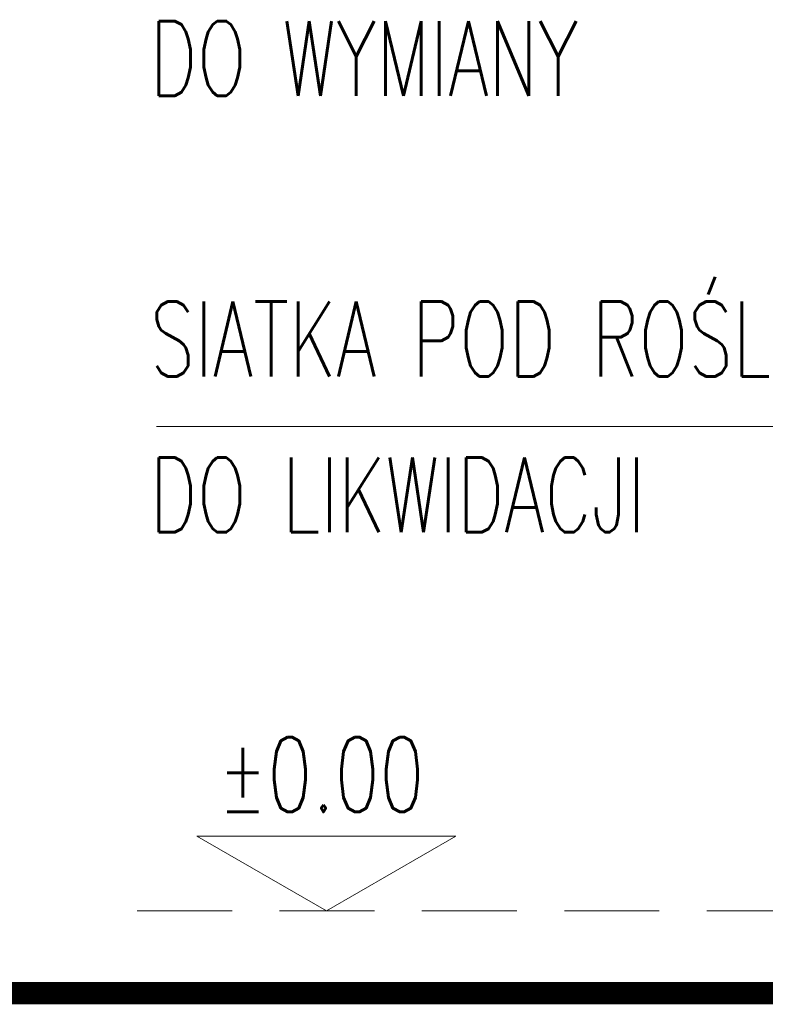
# Model space of a CAD drawing. Header units: millimetres. Extents: x 16698 to 93787, y -21104 to 39413.
# Tile 17 of 256: x 22982 to 23082, y 9741 to 9872. Entities that reach past the tile are written whole.
import ezdxf
from ezdxf.enums import TextEntityAlignment as Align

# ---------------------------------------------------------------- set-up
doc = ezdxf.new("R2010")
doc.units = ezdxf.units.MM
doc.linetypes.add('HIDDEN', pattern=[9.525, 6.35, -3.175])
for name, color, linetype, lineweight in [('!MODUS_OPIS', 3, 'Continuous', 13), ('__MODUS_ŚCIANY', 2, 'Continuous', 35), ('Opis', 8, 'Continuous', 13)]:
    doc.layers.add(name, color=color, linetype=linetype, lineweight=lineweight)
doc.styles.add('ARCHETYP', font='romans.shx', dxfattribs={"height": 15})
doc.styles.add('TXT', font='simplex.shx', dxfattribs={"width": 0.8})

msp = doc.modelspace()

# ---------------------------------------------------------------- linework, layer by layer
at = {"layer": '!MODUS_OPIS'}
msp.add_lwpolyline([(23023.35577, 9753.23322), (23040.67627, 9763.23322), (23006.03526, 9763.23322)], close=True, dxfattribs=at)
at = {"layer": '!MODUS_OPIS', "linetype": 'HIDDEN', "ltscale": 2}
msp.add_lwpolyline([(23639.40184, 9753.23322), (22997.375, 9753.23322)], dxfattribs=at)
at = {"layer": '__MODUS_ŚCIANY', "ltscale": 2, "const_width": 3}
msp.add_lwpolyline([(22482.72843, 9742.23322), (23135.03227, 9742.23322), (23219.34561, 9747.23322), (23815.53999, 9747.23322)], dxfattribs=at)
at = {"layer": 'Opis'}
msp.add_lwpolyline([(23000.63254, 9818.04113), (23163.99192, 9818.04113)], dxfattribs=at)

# ---------------------------------------------------------------- texts
at = {"layer": '!MODUS_OPIS', "style": 'TXT', "width": 0.7}
msp.add_text('%%P0.00', height=10, dxfattribs=at).set_placement((23022.67052, 9766.47752), align=Align.CENTER)
at = {"layer": 'Opis', "style": 'ARCHETYP', "width": 0.7}
for s, p in [('DO WYMIANY', (22999.76188, 9862.28262)), ('SIATKA POD ROŚLINNOŚĆ-', (22999.76188, 9824.74195)), ('DO LIKWIDACJI', (22999.76188, 9803.88682))]:
    msp.add_text(s, height=10, rotation=360, dxfattribs=at).set_placement(p)

doc.saveas('drawing.dxf')
